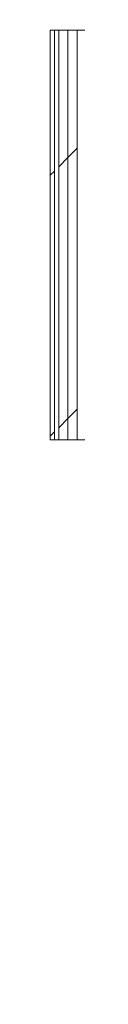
# Model space of a CAD drawing. Header units: millimetres. Extents: x -28277 to 305935, y -19284 to 4746.
# Tile 233 of 256: x 187055 to 187093, y -15092 to -13704. Entities that reach past the tile are written whole.
import ezdxf

# ---------------------------------------------------------------- set-up
doc = ezdxf.new("R2010")
doc.units = ezdxf.units.MM
doc.header["$MEASUREMENT"] = 0
doc.linetypes.add('Wipeout_Contour', pattern=[1000, 0, -1000])
doc.layers.add('Nuevo_08_E_Envans secs', color=7, linetype='Continuous')
doc.layers.add('Nuevo_Puertas Archicad', color=7, linetype='Continuous')
doc.layers.add('Nuevo_08_E_Envans secs_Pluma_Nº__1', color=7, linetype='Continuous', lineweight=5)
doc.layers.add('Nuevo_Puertas Archicad_Pluma_Nº__1', color=7, linetype='Continuous', lineweight=5)
doc.layers.add('Nuevo_08_E_Envans secs_Pluma_Nº__171', color=171, linetype='Continuous', lineweight=13, true_color=0xaaaaff)
doc.layers.add('Nuevo_08_E_Envans secs_Pluma_Nº__177', color=7, linetype='Continuous', lineweight=15, true_color=0xf7e046)
pattern_1 = [(45, (184431.64, 0), (-367.696, 367.696), [390, -130]), (45, (184431.64, 367.7), (-367.696, 367.696), [390, -130])]
pattern_2 = [(0, (0, 0), (0, 1558.8), [97.5, -802.5]), (0, (450, 779.4), (0, 1558.8), [97.5, -802.5]), (60, (0, 0), (-1350, 779.4), [97.5, -802.5]), (60, (900, 0), (-1350, 779.4), [97.5, -802.5]), (120, (97.5, 0), (1350, 779.4), [97.5, -802.5]), (120, (997.5, 0), (1350, 779.4), [97.5, -802.5]), (0, (0, 150), (0, 300), [0, -300, 0, -450]), (45, (150, 150), (-212.13, 212.13), [0, -225, 0, -375])]

# ---------------------------------------------------------------- blocks, each defined once
blk = doc.blocks.new('Puerta Rápida Enrrollable 27')
at = {"layer": 'Nuevo_Puertas Archicad', "linetype": 'Continuous', "lineweight": 0, "true_color": 0xffffff}
h = blk.add_hatch(dxfattribs=at)
h.set_pattern_fill('Hormigón_en_Masa_0007', style=0, pattern_type=2)
h.set_pattern_definition(pattern_2)
h.paths.add_polyline_path([(-545, 176), (-545, 174), (545, 174), (545, 176)])
at = {"layer": 'Nuevo_Puertas Archicad_Pluma_Nº__1', "color": 7, "linetype": 'Continuous', "lineweight": 5}
for p, q in [((665, 501), (695, 531)), ((695, 531), (785, 531)), ((785, 531), (815, 501)), ((665, 146), (665, 501)), ((815, 501), (815, 146)), ((-540, 206), (-665, 206)), ((-665, 206), (-665, 146)), ((-660, 151), (-660, 201)), ((-660, 201), (-545, 201)), ((-545, 201), (-545, 186)), ((-540, 186), (-540, 206)), ((540, 186), (540, 206)), ((540, 206), (665, 206)), ((660, 201), (545, 201)), ((545, 201), (545, 186)), ((660, 151), (660, 201)), ((665, 206), (665, 146)), ((-545, 186), (-540, 186)), ((545, 186), (540, 186)), ((-545, 176), (545, 176)), ((-545, 174), (-545, 176)), ((545, 174), (-545, 174)), ((545, 176), (545, 174)), ((-540, 166), (-545, 166)), ((-545, 166), (-545, 151)), ((-540, 146), (-540, 166)), ((540, 166), (545, 166)), ((540, 146), (540, 166)), ((545, 166), (545, 151)), ((-665, 146), (-540, 146)), ((-545, 151), (-660, 151)), ((-550, 140), (-550, 146)), ((-550, 134), (-550, 140)), ((665, 146), (540, 146)), ((545, 151), (660, 151)), ((550, 140), (550, 146)), ((550, 134), (550, 140)), ((815, 146), (665, 146)), ((-550, 121), (-550, 134)), ((550, 121), (550, 134)), ((-550, 108), (-550, 121)), ((550, 108), (550, 121)), ((-550, 38), (-550, 108)), ((550, 38), (550, 108)), ((-550, 25), (-550, 38)), ((550, 25), (550, 38)), ((-550, 12), (-550, 25)), ((550, 12), (550, 25)), ((-550, 6), (-550, 12)), ((-550, 0), (-550, 6)), ((550, 6), (550, 12)), ((550, 0), (550, 6))]:
    blk.add_line(p, q, dxfattribs=at)
blk = doc.blocks.new('Puerta Rápida Enrrollable 27_2')
at = {"layer": 'Nuevo_Puertas Archicad', "linetype": 'Continuous', "lineweight": 0, "true_color": 0xffffff}
h = blk.add_hatch(dxfattribs=at)
h.set_pattern_fill('Hormigón_en_Masa_0007', style=0, pattern_type=2)
h.set_pattern_definition(pattern_2)
h.paths.add_polyline_path([(-545, 176), (-545, 174), (545, 174), (545, 176)])
at = {"layer": 'Nuevo_Puertas Archicad_Pluma_Nº__1', "color": 7, "linetype": 'Continuous', "lineweight": 5}
for p, q in [((665, 501), (695, 531)), ((695, 531), (785, 531)), ((785, 531), (815, 501)), ((665, 146), (665, 501)), ((815, 501), (815, 146)), ((-540, 206), (-665, 206)), ((-665, 206), (-665, 146)), ((-660, 151), (-660, 201)), ((-660, 201), (-545, 201)), ((-545, 201), (-545, 186)), ((-540, 186), (-540, 206)), ((540, 186), (540, 206)), ((540, 206), (665, 206)), ((660, 201), (545, 201)), ((545, 201), (545, 186)), ((660, 151), (660, 201)), ((665, 206), (665, 146)), ((-545, 186), (-540, 186)), ((545, 186), (540, 186)), ((-545, 176), (545, 176)), ((-545, 174), (-545, 176)), ((545, 174), (-545, 174)), ((545, 176), (545, 174)), ((-540, 166), (-545, 166)), ((-545, 166), (-545, 151)), ((-540, 146), (-540, 166)), ((540, 166), (545, 166)), ((540, 146), (540, 166)), ((545, 166), (545, 151)), ((-665, 146), (-540, 146)), ((-545, 151), (-660, 151)), ((-550, 140), (-550, 146)), ((-550, 134), (-550, 140)), ((665, 146), (540, 146)), ((545, 151), (660, 151)), ((550, 140), (550, 146)), ((550, 134), (550, 140)), ((815, 146), (665, 146)), ((-550, 121), (-550, 134)), ((550, 121), (550, 134)), ((-550, 108), (-550, 121)), ((550, 108), (550, 121)), ((-550, 38), (-550, 108)), ((550, 38), (550, 108)), ((-550, 25), (-550, 38)), ((550, 25), (550, 38)), ((-550, 12), (-550, 25)), ((550, 12), (550, 25)), ((-550, 6), (-550, 12)), ((-550, 0), (-550, 6)), ((550, 6), (550, 12)), ((550, 0), (550, 6))]:
    blk.add_line(p, q, dxfattribs=at)
blk = doc.blocks.new('Muro_118_7', base_point=(187054.6, -17277))
at = {"color": 254, "linetype": 'Wipeout_Contour', "lineweight": 0, "ltscale": 750439.774741}
blk.add_wipeout([(187079.6, -13719.1), (187079.6, -14296.3), (187092.6, -14296.3), (187092.6, -13719.1)], dxfattribs=at).dxf.layer = 'Nuevo_08_E_Envans secs'
at = {"layer": 'Nuevo_08_E_Envans secs_Pluma_Nº__177', "linetype": 'Continuous', "lineweight": 15, "true_color": 0xf7e046}
h = blk.add_hatch(dxfattribs=at)
h.set_pattern_fill('Panellat_HPL_0007', color=53, style=0, pattern_type=2)
h.set_pattern_definition(pattern_1)
h.paths.add_polyline_path([(187079.6, -13719.1), (187079.6, -14296.3), (187092.6, -14296.3), (187092.6, -13719.1)])
at = {"layer": 'Nuevo_08_E_Envans secs_Pluma_Nº__1', "color": 7, "linetype": 'Continuous', "lineweight": 5}
for p, q in [((187092.6, -14296.3), (187092.6, -13719.1)), ((187092.6, -13719.1), (187162.6, -13719.1)), ((187092.6, -14296.3), (187162.6, -14296.3))]:
    blk.add_line(p, q, dxfattribs=at)
at = {"color": 254, "linetype": 'Wipeout_Contour', "lineweight": 0, "ltscale": 750387.91987}
blk.add_wipeout([(187066.6, -13719.1), (187066.6, -14296.3), (187079.6, -14296.3), (187079.6, -13719.1)], dxfattribs=at).dxf.layer = 'Nuevo_08_E_Envans secs'
at = {"layer": 'Nuevo_08_E_Envans secs_Pluma_Nº__177', "linetype": 'Continuous', "lineweight": 15, "true_color": 0xf7e046}
h = blk.add_hatch(dxfattribs=at)
h.set_pattern_fill('Panellat_HPL_0007', color=53, style=0, pattern_type=2)
h.set_pattern_definition(pattern_1)
h.paths.add_polyline_path([(187066.6, -13719.1), (187066.6, -14296.3), (187079.6, -14296.3), (187079.6, -13719.1)])
at = {"layer": 'Nuevo_08_E_Envans secs_Pluma_Nº__1', "color": 7, "linetype": 'Continuous', "lineweight": 5}
for p, q in [((187079.6, -14296.3), (187079.6, -13719.1)), ((187079.6, -13719.1), (187092.6, -13719.1)), ((187079.6, -14296.3), (187092.6, -14296.3))]:
    blk.add_line(p, q, dxfattribs=at)
at = {"color": 254, "linetype": 'Wipeout_Contour', "lineweight": 0, "ltscale": 750326.093177}
blk.add_wipeout([(187060.6, -13719.1), (187054.6, -13719.1), (187054.6, -14296.3), (187060.6, -14296.3)], dxfattribs=at).dxf.layer = 'Nuevo_08_E_Envans secs'
at = {"layer": 'Nuevo_08_E_Envans secs_Pluma_Nº__171', "linetype": 'Continuous', "lineweight": 13, "true_color": 0xaaaaff}
h = blk.add_hatch(dxfattribs=at)
h.set_pattern_fill('Panellat_HPL_0007', color=161, style=0, pattern_type=2)
h.set_pattern_definition(pattern_1)
h.paths.add_polyline_path([(187060.6, -13719.1), (187054.6, -13719.1), (187054.6, -14296.3), (187060.6, -14296.3)])
at = {"layer": 'Nuevo_08_E_Envans secs_Pluma_Nº__1', "color": 7, "linetype": 'Continuous', "lineweight": 5}
for p, q in [((187054.6, -13719.1), (187060.6, -13719.1)), ((187060.6, -14296.3), (187060.6, -13719.1)), ((187060.6, -13719.1), (187066.6, -13719.1)), ((187066.6, -14296.3), (187066.6, -13719.1)), ((187066.6, -13719.1), (187079.6, -13719.1)), ((187054.6, -14296.3), (187060.6, -14296.3)), ((187060.6, -14296.3), (187066.6, -14296.3)), ((187066.6, -14296.3), (187079.6, -14296.3))]:
    blk.add_line(p, q, dxfattribs=at)
at = {"layer": 'Nuevo_08_E_Envans secs_Pluma_Nº__1', "color": 7, "linetype": 'Continuous', "lineweight": 5, "flags": 128}
blk.add_lwpolyline([(187054.6, -13719.1), (187054.6, -14296.3)], dxfattribs=at)
at = {"layer": 'Nuevo_Puertas Archicad', "color": 253, "linetype": 'Continuous', "lineweight": 5, "true_color": 0xa4a4a6, "xscale": -1, "zscale": 1000, "rotation": 270}
for name, p in [('Puerta Rápida Enrrollable 27', (187054.6, -13169.1)), ('Puerta Rápida Enrrollable 27_2', (187054.6, -14846.3))]:
    blk.add_blockref(name, p, dxfattribs=at)

msp = doc.modelspace()

# ---------------------------------------------------------------- block references
at = {"layer": 'Nuevo_08_E_Envans secs', "color": 7, "lineweight": 20}
msp.add_blockref('Muro_118_7', (187054.556, -17276.976), dxfattribs=at)

doc.saveas('drawing.dxf')
